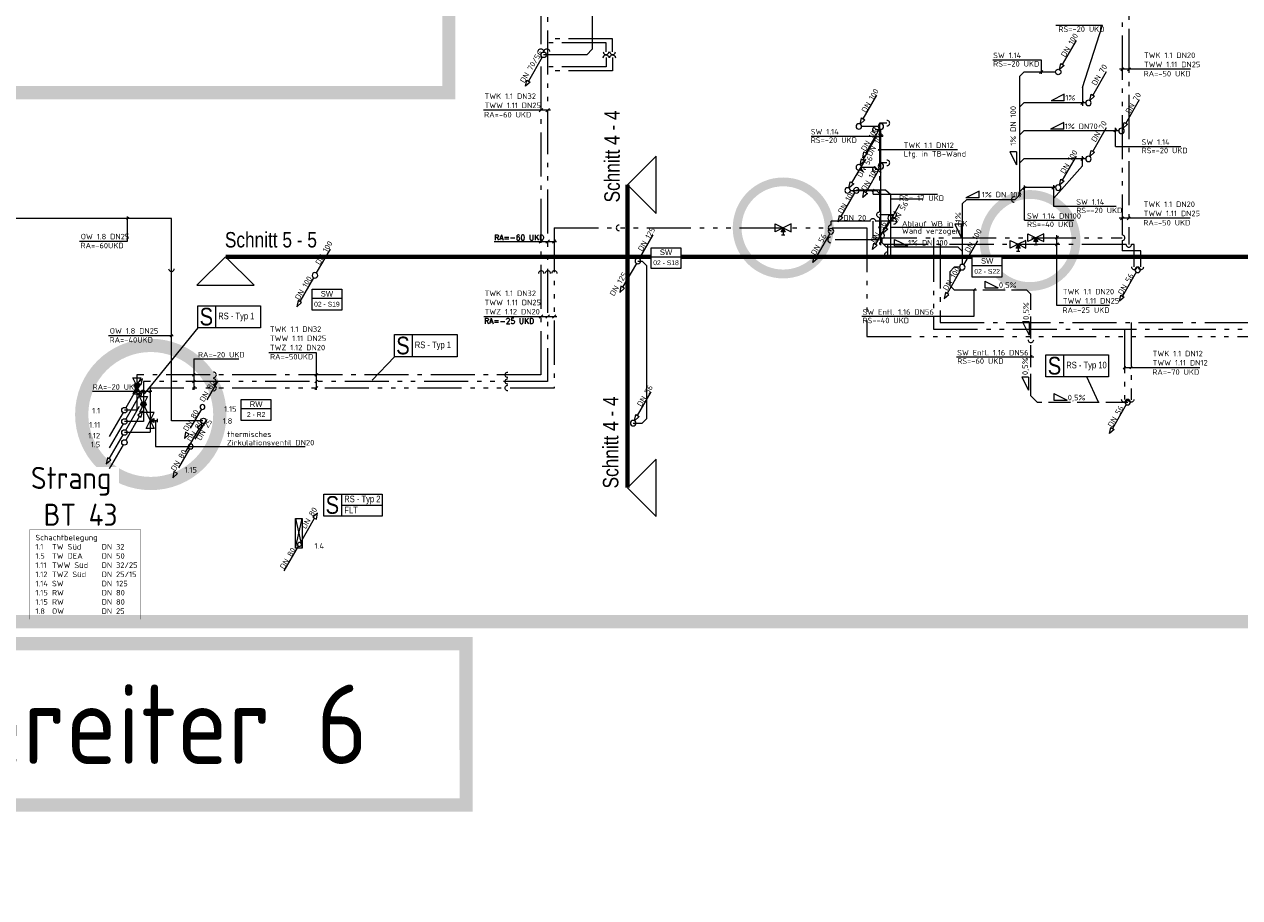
# Model space of a CAD drawing. Header units: metres. Extents: x -5 to 278, y -19 to 180.
# Tile 6 of 59: x 72 to 100, y 1 to 21. Entities that reach past the tile are written whole.
import ezdxf
from ezdxf.enums import TextEntityAlignment as Align

# ---------------------------------------------------------------- set-up
doc = ezdxf.new("R2010")
doc.units = ezdxf.units.M
doc.header["$LTSCALE"] = 0.1
for name, pattern in [('_PGMM_Ge_2Pkt', [16, 10, -2, 0, -2, 0, -2]), ('_PGMM_Ge_3Pkt', [18, 10, -2, 0, -2, 0, -2, 0, -2]), ('_PGMM_Ge_Ku', [6.5, 5, -1.5]), ('_PGMM_Ge_Pkt', [14, 10, -2, 0, -2])]:
    doc.linetypes.add(name, pattern=pattern)
doc.layers.get('0').update_dxf_attribs({"linetype": 'CONTINUOUS', "lineweight": 20})
for name, color, linetype, lineweight in [('A_TWW Bereiter_6', 4, 'CONTINUOUS', 20), ('S_Fallstrangentlüftung', 24, '_PGMM_Ge_Ku', 20), ('S_Fallstrangentlüftung TXT', 24, 'CONTINUOUS', 20), ('S_Feuerlöschleitung trocken', 90, '_PGMM_FLT', 20), ('S_Feuerlöschleitung trocken TXT', 52, 'CONTINUOUS', 20), ('S_Kaltwasser', 90, '_PGMM_Ge_Pkt', 20), ('S_Kondensat', 23, 'CONTINUOUS', 20), ('S_Osmosewasser', 90, '_PGMM_OW', 20), ('S_Regenwasser', 162, '_PGMM_Ge_Ku', 20), ('S_Regenwasser TXT', 162, 'CONTINUOUS', 20), ('S_Schmutzwasser', 34, 'CONTINUOUS', 20), ('S_Schmutzwasser TXT', 34, 'CONTINUOUS', 20), ('S_Stempel Schott', 125, 'CONTINUOUS', 20), ('S_Symbol Absperrventile', 190, 'CONTINUOUS', 20), ('S_TXT Strang SW', 30, 'CONTINUOUS', 20), ('S_TXT Strangname', 6, 'CONTINUOUS', 20), ('S_TXT_W+K+Z', 125, 'CONTINUOUS', 20), ('S_Warmwasser', 10, '_PGMM_Ge_2Pkt', 20), ('S_Zirkulation', 21, '_PGMM_Ge_3Pkt', 20)]:
    doc.layers.add(name, color=color, linetype=linetype, lineweight=lineweight)
doc.layers.add('S_Schnittlinien', color=6, linetype='CONTINUOUS', lineweight=20, plot=False)
doc.styles.add('ACS_ISOCT', font='ISOCT')
doc.styles.add('Arial', font='arial.ttf')
doc.styles.add('ARIAL_NARROW', font='ARIALN.TTF')
doc.styles.add('Romans 2.0 mm', font='romans.shx', dxfattribs={"height": 2})
doc.styles.get("Standard").update_dxf_attribs({"font": 'isocp.shx', "height": 0.001})
doc.styles.add('TGA_E2-02$0$STANDARD', font='isocp3.shx')
doc.linetypes.add('_PGMM_FLT', pattern='A,8,0,["FLT",ACS_ISOCT,S=1,R=0,X=0,Y=-0.5],-3.2', length=11.2)
doc.linetypes.add('_PGMM_OW', pattern='A,8,0,["OW",ACS_ISOCT,S=1,R=0,X=0,Y=-0.5],-2.2', length=10.2)

# ---------------------------------------------------------------- blocks, each defined once
blk = doc.blocks.new('Feuerlöschschrank')
at = {"color": 0, "linetype": 'ByBlock'}
blk.add_lwpolyline([(0.15, 0), (0, 0), (0, 0.67), (0.15, 0.67)], close=True, dxfattribs=at)
for points in [[(0, 0), (0.15, 0.67)], [(0, 0.67), (0.15, 0)]]:
    blk.add_lwpolyline(points, dxfattribs=at)
blk = doc.blocks.new('Sym_Absperrventile')
at = {"color": 0, "linetype": 'ByBlock', "const_width": 0.1}
blk.add_lwpolyline([(0, -0.5219, 1), (0, 0.5219, 1), (0, -0.5219, -0.209016)], format="xyb", dxfattribs=at)
blk = doc.blocks.new('*U13')
at = {"linetype": 'ByBlock'}
h = blk.add_hatch(color=0, dxfattribs=at)
edge = h.paths.add_edge_path()
edge.add_arc((0, 0), 1.16, 0, 360)
at = {"color": 0, "linetype": 'ByBlock'}
for points in [[(0, 0), (-3.59, 1.79), (-3.59, -1.79), (0, 0)], [(0, 0), (3.59, 1.79), (3.59, -1.79), (0, 0)]]:
    blk.add_lwpolyline(points, dxfattribs=at)
blk.add_circle((0, 0), 1.16, dxfattribs=at)
blk = doc.blocks.new('*U17')
at = {"linetype": 'ByBlock'}
h = blk.add_hatch(color=0, dxfattribs=at)
h.dxf.hatch_style = 1
h.paths.add_polyline_path([(0, 0), (-0.92, 1.72), (0.92, 1.72)])
at = {"color": 0, "linetype": 'ByBlock'}
for points in [[(0, 0), (-3.59, 1.79), (-3.59, -1.79), (0, 0)], [(0, 0), (-0.92, 1.72), (0.92, 1.72), (0, 0)], [(-0.75, 3.2), (0.75, 3.2)], [(0, 1.72), (0, 3.2)], [(0, 0), (3.59, 1.79), (3.59, -1.79), (0, 0)]]:
    blk.add_lwpolyline(points, dxfattribs=at)
blk = doc.blocks.new('*U18')
at = {"color": 0, "linetype": 'ByBlock'}
for p, q in [((0.344, 0.595), (0.031, 0.054)), ((0.411, 0.712), (0.305, 0.618)), ((0.305, 0.618), (0.383, 0.573)), ((0.383, 0.573), (0.411, 0.712)), ((-0.031, -0.054), (-0.344, -0.595))]:
    blk.add_line(p, q, dxfattribs=at)
blk.add_circle((0, 0), 0.0625, dxfattribs=at)
blk = doc.blocks.new('*U19')
at = {"color": 0, "linetype": 'ByBlock'}
for p, q in [((0.031, 0.054), (0.344, 0.595)), ((-0.344, -0.595), (-0.031, -0.054)), ((-0.383, -0.573), (-0.411, -0.712)), ((-0.411, -0.712), (-0.305, -0.618)), ((-0.305, -0.618), (-0.383, -0.573))]:
    blk.add_line(p, q, dxfattribs=at)
blk.add_circle((0, 0), 0.0625, dxfattribs=at)
blk = doc.blocks.new('*U20')
at = {"color": 0, "linetype": 'ByBlock'}
for p, q in [((-0.099, -0.171), (-0.411, -0.712)), ((-0.031, -0.054), (-0.138, -0.149)), ((-0.138, -0.149), (-0.06, -0.194)), ((-0.06, -0.194), (-0.031, -0.054))]:
    blk.add_line(p, q, dxfattribs=at)
blk.add_circle((0, 0), 0.0625, dxfattribs=at)
blk = doc.blocks.new('*U26')
at = {"color": 0, "linetype": 'ByBlock'}
blk.add_wipeout([(0, 0), (0.671, 0), (0.671, -0.473), (0, -0.473)], dxfattribs=at)
blk.add_lwpolyline([(0, 0), (0.671, 0), (0.671, -0.473), (0, -0.473)], close=True, dxfattribs=at)
blk.add_lwpolyline([(0, -0.203), (0.671, -0.203)], dxfattribs=at)
blk.add_lwpolyline([(0, -0.203), (0.671, -0.203)], dxfattribs=at)
at = {"color": 0, "linetype": 'ByBlock', "insert": (0.336, -0.102), "char_height": 0.125, "width": 0.20598, "attachment_point": 5, "style": 'ACS_ISOCT'}
blk.add_mtext('{\\fArial|b0|i0|c0|p34;SW}', dxfattribs=at)
at = {"color": 0, "linetype": 'ByBlock', "style": 'Arial'}
blk.add_attdef('STRANG_NR.', text='', height=0.11, dxfattribs=at).set_placement((0.336, -0.338), align=Align.MIDDLE_CENTER)
blk = doc.blocks.new('*U27')
at = {"color": 0, "linetype": 'ByBlock'}
blk.add_wipeout([(0, 0), (0.671, 0), (0.671, -0.473), (0, -0.473)], dxfattribs=at)
blk.add_lwpolyline([(0, 0), (0.671, 0), (0.671, -0.473), (0, -0.473)], close=True, dxfattribs=at)
blk.add_lwpolyline([(0, -0.203), (0.671, -0.203)], dxfattribs=at)
blk.add_lwpolyline([(0, -0.203), (0.671, -0.203)], dxfattribs=at)
at = {"color": 0, "linetype": 'ByBlock', "insert": (0.336, -0.102), "char_height": 0.125, "width": 0.20598, "attachment_point": 5, "style": 'ACS_ISOCT'}
blk.add_mtext('{\\fArial|b0|i0|c0|p34;RW}', dxfattribs=at)
at = {"color": 0, "linetype": 'ByBlock', "style": 'Arial'}
blk.add_attdef('STRANG_NR.', text='', height=0.11, dxfattribs=at).set_placement((0.336, -0.338), align=Align.MIDDLE_CENTER)

msp = doc.modelspace()

# ---------------------------------------------------------------- linework, layer by layer
at = {"layer": 'A_TWW Bereiter_6', "const_width": 0.3}
msp.add_lwpolyline([(67.85, 56.501), (82.11, 56.501), (82.11, 19.141), (67.85, 19.141)], close=True, dxfattribs=at)
at = {"layer": 'S_Fallstrangentlüftung'}
for p, q in [((93.469, 15.083), (93.569, 15.183)), ((93.688, 15.183), (93.569, 15.183)), ((93.469, 15.083), (93.469, 14.774)), ((93.569, 14.674), (93.469, 14.774)), ((93.569, 14.674), (95.206, 14.674)), ((95.206, 14.674), (95.306, 14.574)), ((95.306, 12.266), (95.306, 14.574)), ((95.306, 12.266), (95.456, 12.116)), ((97.501, 12.116), (95.456, 12.116))]:
    msp.add_line(p, q, dxfattribs=at)
at = {"layer": 'S_Fallstrangentlüftung', "linetype": 'Continuous'}
msp.add_ellipse((95.306, 13.539), major_axis=(0, -0.0625), ratio=1, start_param=4.708766, end_param=7.866194, dxfattribs=at)
at = {"layer": 'S_Fallstrangentlüftung TXT'}
for p, q in [((93.995, 14.647), (94.051, 14.7)), ((94.023, 14.075), (94.023, 14.674)), ((94.265, 14.87), (94.565, 14.72)), ((94.265, 14.87), (94.265, 14.721)), ((94.265, 14.72), (94.565, 14.72)), ((91.472, 14.075), (94.023, 14.075)), ((95.269, 13.946), (95.119, 13.946)), ((95.119, 13.946), (95.269, 13.646)), ((95.269, 13.946), (95.269, 13.646)), ((93.619, 13.154), (95.37, 13.154)), ((95.278, 13.127), (95.334, 13.18)), ((95.249, 12.696), (95.099, 12.696)), ((95.099, 12.696), (95.249, 12.396)), ((95.249, 12.696), (95.249, 12.396)), ((95.826, 12.32), (96.126, 12.17)), ((95.826, 12.32), (95.826, 12.172)), ((95.826, 12.17), (96.126, 12.17))]:
    msp.add_line(p, q, dxfattribs=at)
at = {"layer": 'S_Feuerlöschleitung trocken', "ltscale": 2}
for p, q in [((78.747, 8.938), (79.069, 9.495)), ((78.381, 8.304), (78.703, 8.861))]:
    msp.add_line(p, q, dxfattribs=at)
at = {"layer": 'S_Feuerlöschleitung trocken', "linetype": 'Continuous', "ltscale": 2}
for p, q in [((79.136, 9.612), (79.03, 9.517)), ((79.03, 9.517), (79.108, 9.472)), ((79.108, 9.472), (79.136, 9.612))]:
    msp.add_line(p, q, dxfattribs=at)
at = {"layer": 'S_Feuerlöschleitung trocken', "linetype": 'Continuous'}
msp.add_ellipse((78.725, 8.9), major_axis=(0, 0.0445), ratio=1, start_param=-1.570796, end_param=4.712389, dxfattribs=at)
at = {"layer": 'S_Kaltwasser'}
for p, q in [((84.2, 24.238), (84.2, 12.746)), ((97.524, 22.09), (97.524, 15.703)), ((91.875, 18.3), (91.775, 18.3)), ((91.874, 18.45), (91.872, 16.438)), ((92.043, 18.45), (91.874, 18.45)), ((91.873, 17.4), (91.775, 17.4)), ((92.043, 17.55), (91.874, 17.55)), ((92.2, 16.375), (91.872, 16.375)), ((91.872, 16.375), (91.872, 16.375)), ((91.872, 16.313), (91.872, 15.865)), ((91.872, 15.803), (90.765, 15.803)), ((91.872, 15.74), (91.872, 15.703)), ((97.462, 15.703), (91.872, 15.703)), ((93.247, 15.703), (93.247, 13.934)), ((97.65, 15.703), (97.587, 15.703)), ((97.65, 15.193), (97.65, 15.703)), ((93.247, 13.934), (107.151, 13.934)), ((97.575, 13.934), (97.575, 12.178)), ((84.2, 12.746), (75.038, 12.746)), ((75.038, 12.746), (75.038, 11.945)), ((75.038, 11.945), (74.757, 11.945))]:
    msp.add_line(p, q, dxfattribs=at)
for points in [[(85.674, 20.068), (85.674, 20.273), (84.2, 20.273)], [(85.674, 19.935), (85.674, 19.73), (84.2, 19.73)], [(92.05, 15.462), (92.066, 15.462), (92.066, 15.703)]]:
    msp.add_lwpolyline(points, dxfattribs=at)
at = {"layer": 'S_Kaltwasser', "linetype": 'Continuous', "extrusion": (0, 0, -1)}
for centre, major_axis, start_param, end_param in [((84.197, 20.073), (0.0442, 0.0442), 3.923368, 7.080795), ((85.674, 19.935), (0, 0.0625), 4.708766, 7.866194), ((91.872, 16.375), (-0.0625, 0), 4.708766, 7.866194), ((83.449, 12.746), (0.0442, -0.0442), 0.781775, 3.939203), ((97.575, 12.185), (0, -0.0625), 4.708766, 7.866194)]:
    msp.add_ellipse(centre, major_axis=major_axis, ratio=1, start_param=start_param, end_param=end_param, dxfattribs=at)
at = {"layer": 'S_Kaltwasser', "linetype": 'Continuous'}
for centre, major_axis in [((85.674, 20.068), (0, -0.0625)), ((92.043, 18.45), (0.0625, 0)), ((91.775, 18.3), (-0.0625, 0)), ((91.775, 17.4), (-0.0625, 0)), ((92.043, 17.55), (0.0625, 0)), ((92.2, 16.375), (0.0625, 0)), ((90.765, 15.803), (-0.0625, 0)), ((91.872, 15.803), (0.0625, 0)), ((92.05, 15.462), (-0.0625, 0)), ((97.524, 15.703), (0, -0.0625)), ((97.65, 15.193), (0, -0.0625)), ((84.203, 15.04), (0, 0.0625)), ((76.778, 12.746), (0.0625, 0))]:
    msp.add_ellipse(centre, major_axis=major_axis, ratio=1, start_param=4.708766, end_param=7.866194, dxfattribs=at)
at = {"layer": 'S_Kondensat'}
for p, q in [((85.362, 22.787), (85.362, 20.125)), ((85.362, 20.125), (85.237, 20)), ((85.237, 20), (84.26, 20))]:
    msp.add_line(p, q, dxfattribs=at)
at = {"layer": 'S_Osmosewasser', "ltscale": 2}
for p, q in [((75.822, 16.292), (64.505, 16.292)), ((75.822, 11.701), (75.822, 16.292)), ((76.535, 11.701), (75.822, 11.701))]:
    msp.add_line(p, q, dxfattribs=at)
at = {"layer": 'S_Osmosewasser', "linetype": 'Continuous'}
msp.add_ellipse((75.822, 15.151), major_axis=(0, -0.0625), ratio=1, start_param=4.708766, end_param=7.866194, dxfattribs=at)
at = {"layer": 'S_Regenwasser'}
for p, q in [((76.872, 12.611), (76.556, 12.064)), ((76.501, 11.968), (76.184, 11.421)), ((76.607, 11.721), (76.294, 11.18)), ((76.145, 11.443), (76.117, 11.304)), ((76.117, 11.304), (76.223, 11.398)), ((76.223, 11.398), (76.145, 11.443)), ((76.232, 11.071), (75.919, 10.53)), ((75.88, 10.553), (75.852, 10.413)), ((75.852, 10.413), (75.958, 10.508)), ((75.958, 10.508), (75.88, 10.553))]:
    msp.add_line(p, q, dxfattribs=at)
at = {"layer": 'S_Regenwasser', "linetype": 'Continuous'}
for centre in [(76.528, 12.016), (76.258, 11.12)]:
    msp.add_ellipse(centre, major_axis=(0, 0.055), ratio=1, start_param=-1.570796, end_param=4.712389, dxfattribs=at)
at = {"layer": 'S_Schmutzwasser'}
for p, q in [((96.024, 19.781), (96.336, 20.322)), ((84.229, 19.946), (83.916, 19.405)), ((95.046, 19.51), (95.146, 19.61)), ((95.863, 19.61), (95.146, 19.61)), ((95.956, 19.664), (95.985, 19.804)), ((96.063, 19.759), (95.956, 19.664)), ((95.985, 19.804), (96.063, 19.759)), ((96.709, 19.081), (97.021, 19.622)), ((83.849, 19.288), (83.877, 19.427)), ((83.955, 19.382), (83.849, 19.288)), ((83.877, 19.427), (83.955, 19.382)), ((95.046, 19.51), (95.046, 16.818)), ((91.504, 18.547), (91.816, 19.088)), ((96.641, 18.964), (96.67, 19.104)), ((96.748, 19.059), (96.641, 18.964)), ((96.67, 19.104), (96.748, 19.059)), ((95.046, 18.81), (95.146, 18.91)), ((96.548, 18.91), (95.146, 18.91)), ((97.459, 18.446), (97.771, 18.987)), ((91.436, 18.43), (91.465, 18.57)), ((91.543, 18.525), (91.436, 18.43)), ((91.465, 18.57), (91.543, 18.525)), ((97.391, 18.329), (97.42, 18.469)), ((97.42, 18.469), (97.498, 18.424)), ((91.843, 18.376), (91.461, 18.376)), ((91.874, 18.321), (91.561, 17.78)), ((91.907, 15.681), (91.907, 18.313)), ((95.046, 18.175), (95.146, 18.275)), ((97.298, 18.275), (95.146, 18.275)), ((96.709, 17.811), (97.021, 18.352)), ((97.498, 18.424), (97.391, 18.329)), ((91.504, 17.621), (91.816, 18.162)), ((91.249, 17.096), (91.561, 17.637)), ((91.436, 17.504), (91.465, 17.644)), ((91.465, 17.644), (91.543, 17.599)), ((91.494, 17.663), (91.522, 17.802)), ((91.6, 17.757), (91.494, 17.663)), ((91.522, 17.802), (91.6, 17.757)), ((95.046, 17.54), (95.146, 17.64)), ((96.55, 17.64), (95.146, 17.64)), ((96.024, 17.161), (96.336, 17.702)), ((96.641, 17.694), (96.67, 17.834)), ((96.748, 17.789), (96.641, 17.694)), ((96.67, 17.834), (96.748, 17.789)), ((91.543, 17.599), (91.436, 17.504)), ((91.449, 17.406), (91.505, 17.35)), ((91.467, 17.45), (91.773, 17.45)), ((91.874, 17.421), (91.561, 16.88)), ((91.773, 17.45), (91.908, 17.315)), ((91.181, 16.979), (91.21, 17.119)), ((91.21, 17.119), (91.288, 17.074)), ((95.956, 17.044), (95.985, 17.184)), ((96.063, 17.139), (95.956, 17.044)), ((95.985, 17.184), (96.063, 17.139)), ((91.006, 16.333), (91.318, 16.874)), ((91.288, 17.074), (91.181, 16.979)), ((91.212, 16.926), (91.807, 16.926)), ((91.494, 16.763), (91.522, 16.902)), ((91.6, 16.857), (91.494, 16.763)), ((91.522, 16.902), (91.6, 16.857)), ((91.807, 16.926), (91.907, 16.826)), ((94.946, 16.718), (95.046, 16.818)), ((95.046, 16.89), (95.146, 16.99)), ((95.863, 16.99), (95.146, 16.99)), ((92.024, 16.071), (92.336, 16.612)), ((93.85, 16.718), (93.75, 16.618)), ((93.75, 16.618), (93.75, 15.248)), ((93.85, 16.718), (94.946, 16.718)), ((90.938, 16.216), (90.967, 16.355)), ((91.045, 16.31), (90.938, 16.216)), ((90.967, 16.355), (91.045, 16.31)), ((92.094, 16.246), (91.781, 15.705)), ((91.956, 15.954), (91.985, 16.094)), ((92.063, 16.049), (91.956, 15.954)), ((91.985, 16.094), (92.063, 16.049)), ((86.739, 15.92), (86.426, 15.379)), ((90.744, 15.946), (90.431, 15.405)), ((91.714, 15.588), (91.742, 15.727)), ((91.742, 15.727), (91.82, 15.682)), ((91.925, 15.837), (91.925, 15.745)), ((91.925, 15.745), (92.025, 15.645)), ((94.094, 15.781), (93.781, 15.24)), ((79.419, 15.595), (79.106, 15.054)), ((91.82, 15.682), (91.714, 15.588)), ((92.025, 15.645), (93.65, 15.645)), ((93.65, 15.645), (93.75, 15.545)), ((86.364, 15.271), (86.051, 14.73)), ((86.395, 15.325), (86.495, 15.325)), ((86.495, 15.325), (86.595, 15.225)), ((86.595, 15.225), (86.595, 11.749)), ((90.364, 15.288), (90.392, 15.427)), ((90.47, 15.382), (90.364, 15.288)), ((90.392, 15.427), (90.47, 15.382)), ((79.044, 14.946), (78.731, 14.405)), ((93.719, 15.132), (93.406, 14.591)), ((97.694, 15.071), (97.381, 14.53)), ((86.012, 14.752), (85.984, 14.613)), ((85.984, 14.613), (86.09, 14.707)), ((86.09, 14.707), (86.012, 14.752)), ((93.367, 14.613), (93.339, 14.474)), ((93.445, 14.568), (93.367, 14.613)), ((78.692, 14.427), (78.664, 14.288)), ((78.664, 14.288), (78.77, 14.382)), ((78.77, 14.382), (78.692, 14.427)), ((93.339, 14.474), (93.445, 14.568)), ((97.314, 14.413), (97.342, 14.552)), ((97.42, 14.507), (97.314, 14.413)), ((97.342, 14.552), (97.42, 14.507)), ((86.389, 11.82), (86.701, 12.361)), ((97.469, 12.071), (97.156, 11.53)), ((86.29, 11.649), (86.495, 11.649)), ((86.321, 11.703), (86.35, 11.843)), ((86.428, 11.798), (86.321, 11.703)), ((86.35, 11.843), (86.428, 11.798)), ((86.595, 11.749), (86.495, 11.649)), ((97.089, 11.413), (97.117, 11.552)), ((97.195, 11.507), (97.089, 11.413)), ((97.117, 11.552), (97.195, 11.507))]:
    msp.add_line(p, q, dxfattribs=at)
for points in [[(92.132, 15.399), (92.132, 16.827), (92.009, 16.928), (91.35, 16.928)], [(92.865, 16.724), (92.132, 16.724)]]:
    msp.add_lwpolyline(points, dxfattribs=at)
at = {"layer": 'S_Schmutzwasser', "linetype": 'Continuous'}
for centre, major_axis, start_param, end_param in [((84.26, 20), (0, 0.0625), -1.570796, 4.712389), ((95.925, 19.61), (0, 0.0625), -1.570796, 4.712389), ((96.61, 18.91), (0, 0.0625), -1.570796, 4.712389), ((91.405, 18.376), (0, 0.0625), -1.570796, 4.712389), ((91.905, 18.375), (0, 0.0625), -1.570796, 4.712389), ((97.36, 18.275), (0, 0.0625), -1.570796, 4.712389), ((96.61, 17.64), (0, 0.0625), -1.570796, 4.712389), ((91.405, 17.45), (0, 0.0625), -1.570796, 4.712389), ((91.905, 17.475), (0, 0.0625), -1.570796, 4.712389), ((91.15, 16.925), (0, 0.0625), -1.570796, 4.712389), ((91.35, 16.928), (0, 0.0625), -1.570796, 4.712389), ((95.925, 16.99), (0, 0.0625), -1.570796, 4.712389), ((94.926, 16.721), (-0.0625, 0), 4.708766, 7.866194), ((92.125, 16.3), (0, 0.0625), -1.570796, 4.712389), ((90.775, 16), (0, 0.0625), -1.570796, 4.712389), ((91.925, 15.9), (0, 0.0625), -1.570796, 4.712389), ((86.395, 15.325), (0, 0.0625), -1.570796, 4.712389), ((93.75, 15.186), (0, 0.0625), -1.570796, 4.712389), ((97.725, 15.125), (0, 0.0625), -1.570796, 4.712389), ((79.075, 15), (0, 0.0625), -1.570796, 4.712389), ((97.5, 12.125), (0, 0.0625), -1.570796, 4.712389), ((86.29, 11.649), (0, 0.0625), -1.570796, 4.712389)]:
    msp.add_ellipse(centre, major_axis=major_axis, ratio=1, start_param=start_param, end_param=end_param, dxfattribs=at)
at = {"layer": 'S_Schmutzwasser TXT'}
for p, q in [((95.872, 20.675), (96.928, 20.674)), ((96.474, 19.257), (96.928, 20.674)), ((94.444, 19.889), (95.538, 19.889)), ((95.538, 19.889), (95.538, 19.566)), ((95.503, 19.575), (95.573, 19.645)), ((96.063, 19.109), (95.763, 18.959)), ((96.063, 18.959), (96.063, 19.109)), ((96.474, 19.257), (96.474, 18.844)), ((96.063, 18.959), (95.763, 18.959)), ((96.439, 18.875), (96.509, 18.945)), ((96.052, 18.463), (95.752, 18.313)), ((96.052, 18.313), (96.052, 18.463)), ((91.88, 18.132), (91.934, 18.185)), ((96.052, 18.313), (95.752, 18.313)), ((97.187, 18.251), (97.257, 18.321)), ((97.222, 17.924), (97.222, 18.342)), ((90.321, 18.159), (91.948, 18.159)), ((97.222, 17.924), (98.705, 17.924)), ((94.977, 17.802), (94.827, 17.802)), ((94.827, 17.802), (94.977, 17.502)), ((94.977, 17.802), (94.977, 17.502)), ((96.438, 17.605), (96.508, 17.675)), ((96.473, 17.485), (96.473, 17.701)), ((96.473, 17.485), (95.815, 16.746)), ((91.703, 16.901), (91.756, 16.954)), ((91.73, 16.844), (91.73, 16.926)), ((91.73, 16.844), (93.186, 16.844)), ((94.13, 16.908), (93.83, 16.758)), ((94.13, 16.758), (94.13, 16.908)), ((95.126, 16.948), (95.196, 17.017)), ((95.161, 16.25), (95.161, 17.04)), ((95.78, 16.955), (95.85, 17.025)), ((95.815, 17.044), (95.815, 16.567)), ((94.13, 16.758), (93.83, 16.758)), ((95.815, 16.567), (97.237, 16.567)), ((93.728, 16.162), (93.578, 16.162)), ((93.578, 16.162), (93.728, 15.862)), ((93.728, 16.162), (93.728, 15.862)), ((95.161, 16.25), (96.277, 16.25)), ((92.215, 15.666), (92.215, 15.816)), ((92.215, 15.816), (92.515, 15.666)), ((92.215, 15.666), (92.515, 15.666))]:
    msp.add_line(p, q, dxfattribs=at)
msp.add_lwpolyline([(93.547, 16.084), (92.132, 16.084)], dxfattribs=at)
at = {"layer": 'S_Schnittlinien'}
for p, q in [((86.163, 17.054), (86.81, 17.704)), ((86.81, 16.403), (86.81, 17.704)), ((86.163, 17.054), (86.81, 16.403)), ((77.05, 15.423), (76.399, 14.777)), ((77.05, 15.423), (77.7, 14.777)), ((76.399, 14.777), (77.7, 14.777)), ((86.163, 10.185), (86.81, 10.836)), ((86.81, 9.534), (86.81, 10.836)), ((86.163, 10.185), (86.81, 9.534))]:
    msp.add_line(p, q, dxfattribs=at)
at = {"layer": 'S_Schnittlinien', "const_width": 0.1}
for points in [[(86.163, 10.185), (86.163, 17.054)], [(77.05, 15.423), (104.248, 15.423)]]:
    msp.add_lwpolyline(points, dxfattribs=at)
at = {"layer": 'S_Schnittlinien'}
for points in [[(86.163, 17.054), (86.81, 16.403), (86.81, 17.704), (86.163, 17.054)], [(77.05, 15.423), (76.399, 14.777), (77.7, 14.777), (77.05, 15.423)], [(86.163, 10.185), (86.81, 9.534), (86.81, 10.836), (86.163, 10.185)]]:
    msp.add_solid(points, dxfattribs=at)
at = {"layer": 'S_Stempel Schott'}
for p, q in [((76.821, 14.311), (76.821, 13.811)), ((76.421, 13.811), (75.201, 12.313)), ((81.277, 13.656), (81.277, 13.156)), ((80.374, 12.622), (80.877, 13.156)), ((96.046, 13.198), (96.046, 12.698)), ((96.839, 12.122), (96.575, 12.698)), ((79.677, 10.041), (79.677, 9.541)), ((79.677, 9.791), (80.598, 9.791))]:
    msp.add_line(p, q, dxfattribs=at)
for points in [[(76.421, 14.311), (77.84, 14.311), (77.84, 13.811), (76.421, 13.811)], [(80.877, 13.656), (82.297, 13.656), (82.297, 13.156), (80.877, 13.156)], [(95.646, 13.198), (97.066, 13.198), (97.066, 12.698), (95.646, 12.698)], [(79.277, 10.041), (80.598, 10.041), (80.598, 9.541), (79.277, 9.541)]]:
    msp.add_lwpolyline(points, close=True, dxfattribs=at)
at = {"layer": 'S_TXT_W+K+Z'}
for p, q in [((98.927, 19.673), (97.317, 19.673)), ((97.346, 19.638), (97.416, 19.708)), ((97.496, 19.638), (97.566, 19.708)), ((84.415, 18.744), (82.896, 18.744)), ((84.16, 18.705), (84.24, 18.783)), ((84.31, 18.705), (84.39, 18.783)), ((91.846, 17.828), (91.9, 17.882)), ((91.846, 17.855), (93.643, 17.855)), ((74.801, 16.264), (74.855, 16.319)), ((74.828, 15.773), (74.828, 16.336)), ((98.919, 16.295), (97.31, 16.295)), ((97.339, 16.26), (97.409, 16.33)), ((97.489, 16.26), (97.559, 16.33)), ((73.737, 15.773), (74.828, 15.773)), ((83.137, 15.77), (84.548, 15.77)), ((84.16, 15.73), (84.24, 15.809)), ((84.31, 15.73), (84.39, 15.809)), ((84.46, 15.73), (84.54, 15.809)), ((95.86, 15.818), (95.93, 15.888)), ((95.86, 15.668), (95.93, 15.738)), ((95.895, 14.314), (95.895, 15.913)), ((82.904, 14.066), (84.557, 14.066)), ((84.161, 14.028), (84.24, 14.106)), ((84.31, 14.028), (84.39, 14.106)), ((84.461, 14.028), (84.54, 14.107)), ((97.088, 14.314), (95.895, 14.314)), ((74.395, 13.635), (75.865, 13.635)), ((75.795, 13.608), (75.849, 13.662)), ((78.027, 13.253), (79.106, 13.253)), ((79.106, 13.253), (79.106, 12.402)), ((76.329, 13.105), (77.354, 13.105)), ((76.329, 13.105), (76.329, 12.409)), ((76.297, 12.714), (76.361, 12.778)), ((79.074, 12.714), (79.138, 12.778)), ((97.398, 12.884), (97.454, 12.937)), ((97.425, 12.91), (99.135, 12.91)), ((97.548, 12.884), (97.604, 12.937)), ((75.011, 12.346), (75.065, 12.401)), ((75.161, 12.346), (75.215, 12.401)), ((75.311, 12.346), (75.365, 12.401)), ((76.297, 12.564), (76.361, 12.628)), ((76.297, 12.414), (76.361, 12.478)), ((79.074, 12.564), (79.138, 12.628)), ((79.074, 12.414), (79.138, 12.478)), ((74.034, 12.373), (75.375, 12.373)), ((75.461, 11.71), (75.461, 11.117)), ((75.461, 11.117), (78.855, 11.117))]:
    msp.add_line(p, q, dxfattribs=at)
at = {"layer": 'S_Warmwasser'}
for p, q in [((84.35, 24.15), (84.35, 12.596)), ((97.374, 22.234), (97.374, 15.915)), ((90.775, 16.138), (90.775, 16.225)), ((91.66, 16.225), (90.775, 16.225)), ((91.722, 16.225), (91.722, 15.853)), ((92.2, 16.225), (91.785, 16.225)), ((91.722, 15.853), (97.374, 15.853)), ((93.097, 15.853), (93.097, 13.784)), ((97.374, 15.79), (97.374, 15.553)), ((97.8, 15.553), (97.374, 15.553)), ((97.8, 15.193), (97.8, 15.553)), ((93.097, 13.784), (107.001, 13.784)), ((97.425, 13.784), (97.425, 12.178)), ((84.35, 12.596), (75.188, 12.596)), ((75.188, 12.596), (75.188, 11.688)), ((75.188, 11.688), (74.757, 11.688))]:
    msp.add_line(p, q, dxfattribs=at)
for points in [[(85.824, 20.068), (85.824, 20.364), (84.35, 20.364)], [(85.824, 19.935), (85.824, 19.639), (84.35, 19.639)]]:
    msp.add_lwpolyline(points, dxfattribs=at)
at = {"layer": 'S_Warmwasser', "linetype": 'Continuous', "extrusion": (0, 0, -1)}
for centre, major_axis, start_param, end_param in [((84.334, 20.073), (0.0442, 0.0442), 3.923368, 7.080795), ((85.824, 19.935), (0, 0.0625), 4.708766, 7.866194), ((91.722, 16.225), (0, 0.0625), 4.708766, 7.866194), ((83.449, 12.596), (0.0442, -0.0442), 0.781775, 3.939203), ((97.425, 12.185), (0, -0.0625), 4.708766, 7.866194)]:
    msp.add_ellipse(centre, major_axis=major_axis, ratio=1, start_param=start_param, end_param=end_param, dxfattribs=at)
at = {"layer": 'S_Warmwasser', "linetype": 'Continuous'}
for centre, major_axis in [((85.824, 20.068), (0, -0.0625)), ((92.2, 16.225), (0.0625, 0)), ((97.374, 15.853), (0.0625, 0)), ((97.8, 15.193), (0, -0.0625)), ((84.353, 15.04), (0, 0.0625)), ((76.778, 12.596), (0.0625, 0))]:
    msp.add_ellipse(centre, major_axis=major_axis, ratio=1, start_param=4.708766, end_param=7.866194, dxfattribs=at)
at = {"layer": 'S_Zirkulation'}
for p, q in [((84.5, 16.075), (84.5, 12.446)), ((84.5, 16.075), (91.588, 16.075)), ((91.588, 16.075), (91.588, 13.613)), ((91.588, 13.613), (107.001, 13.613)), ((84.5, 12.446), (75.338, 12.446)), ((75.338, 12.446), (75.338, 11.438)), ((75.338, 11.438), (74.757, 11.438))]:
    msp.add_line(p, q, dxfattribs=at)
at = {"layer": 'S_Zirkulation', "linetype": 'Continuous'}
for centre, major_axis in [((85.969, 16.075), (-0.0625, 0)), ((90.775, 16.075), (-0.0625, 0)), ((84.503, 15.04), (0, 0.0625)), ((76.778, 12.446), (0.0625, 0))]:
    msp.add_ellipse(centre, major_axis=major_axis, ratio=1, start_param=4.708766, end_param=7.866194, dxfattribs=at)
at = {"layer": 'S_Zirkulation', "linetype": 'Continuous', "extrusion": (0, 0, -1)}
msp.add_ellipse((83.449, 12.446), major_axis=(0.0442, -0.0442), ratio=1, start_param=0.781775, end_param=3.939203, dxfattribs=at)

# ---------------------------------------------------------------- block references
at = {"layer": 'S_Feuerlöschleitung trocken', "linetype": 'Continuous'}
msp.add_blockref('Feuerlöschschrank', (78.635, 8.816), dxfattribs=at)
at = {"layer": 'S_Kaltwasser', "linetype": 'Continuous'}
for name, p, xscale, yscale, zscale, rotation in [('*U17', (95.014, 15.704), 0.05, 0.05, 0.05, 180), ('*U13', (75.038, 12.497), 0.0500000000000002, 0.0500000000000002, 0.0500000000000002, 90)]:
    msp.add_blockref(name, p, dxfattribs=dict(at, xscale=xscale, yscale=yscale, zscale=zscale, rotation=rotation))
at = {"layer": 'S_Kaltwasser', "linetype": 'Continuous', "ltscale": 10}
msp.add_blockref('*U18', (74.757, 11.945), dxfattribs=at)
at = {"layer": 'S_Osmosewasser', "linetype": 'Continuous', "ltscale": 2}
msp.add_blockref('*U20', (76.548, 11.701), dxfattribs=at)
at = {"layer": 'S_Symbol Absperrventile'}
for p, xscale, yscale, zscale in [((89.69, 16.075), 2, 2, 2), ((95.284, 15.79), 2, 2, 2), ((75.354, 11.847), 3, 3, 3)]:
    msp.add_blockref('Sym_Absperrventile', p, dxfattribs=dict(at, xscale=xscale, yscale=yscale, zscale=zscale))
at = {"layer": 'S_Warmwasser', "linetype": 'Continuous'}
for name, p, xscale, yscale, zscale, rotation in [('*U17', (95.416, 15.854), 0.05, 0.05, 0.05, 180), ('*U13', (75.188, 12.075), 0.0500000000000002, 0.0500000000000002, 0.0500000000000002, 90)]:
    msp.add_blockref(name, p, dxfattribs=dict(at, xscale=xscale, yscale=yscale, zscale=zscale, rotation=rotation))
at = {"layer": 'S_Warmwasser', "linetype": 'Continuous', "ltscale": 10}
msp.add_blockref('*U18', (74.757, 11.688), dxfattribs=at)
at = {"layer": 'S_Zirkulation', "linetype": 'Continuous', "xscale": 0.05, "yscale": 0.05, "zscale": 0.05}
for p, rotation in [((89.69, 16.075), 180), ((75.338, 11.71), 270)]:
    msp.add_blockref('*U17', p, dxfattribs=dict(at, rotation=rotation))

# ---------------------------------------------------------------- texts
at = {"layer": 'A_TWW Bereiter_6', "color": 7, "insert": (63.998, 5.725), "char_height": 1.8, "width": 17.43969, "attachment_point": 1, "bg_fill": 3, "box_fill_scale": 1.5, "bg_fill_color": 256, "bg_fill_transparency": 0}
msp.add_mtext('TWW Bereiter 6', dxfattribs=at)
at = {"layer": 'S_Fallstrangentlüftung TXT', "lineweight": 30}
for s, p in [('0,5%%%', (94.58, 14.717)), ('SW Entl. 1.16 DN56', (91.488, 14.106)), ('RS=-40 UKD', (91.488, 13.915)), ('SW Entl. 1.16 DN56', (93.635, 13.185)), ('RS=-60 UKD', (93.635, 12.994)), ('0,5%%%', (96.141, 12.168))]:
    msp.add_text(s, height=0.125, dxfattribs=at).set_placement(p)
at = {"layer": 'S_Fallstrangentlüftung TXT', "lineweight": 30, "style": 'ACS_ISOCT'}
for p in [(95.258, 13.99), (95.238, 12.74)]:
    msp.add_text('0,5%%%', height=0.125, rotation=90, dxfattribs=at).set_placement(p)
at = {"layer": 'S_Feuerlöschleitung trocken TXT', "lineweight": 30}
for p in [(78.865, 9.242), (78.377, 8.327)]:
    msp.add_text('DN 80', height=0.125, rotation=59.2913, dxfattribs=at).set_placement(p)
at = {"layer": 'S_Feuerlöschleitung trocken TXT', "lineweight": 30, "style": 'TGA_E2-02$0$STANDARD'}
msp.add_text('1.4', height=0.125, dxfattribs=at).set_placement((79.067, 8.805))
at = {"layer": 'S_Regenwasser TXT', "lineweight": 30}
for p in [(76.558, 12.118), (76.185, 11.454), (76.279, 11.214), (75.907, 10.55)]:
    msp.add_text('DN 80', height=0.125, rotation=59.2913, dxfattribs=at).set_placement(p)
at = {"layer": 'S_Schmutzwasser TXT'}
for s, p in [('RS=-20 UKD', (95.928, 20.519)), ('SW 1.14', (94.449, 19.924)), ('RS=-20 UKD', (94.449, 19.733)), ('1%%%', (96.086, 18.964)), ('SW 1.14', (90.314, 18.194)), ('1%%% DN70', (96.075, 18.317)), ('RS=-20 UKD', (90.314, 18.003)), ('SW 1.14', (97.814, 17.959)), ('RS=-20 UKD', (97.814, 17.768)), ('RS=-17 UKD', (92.315, 16.688)), ('1%%% DN 100', (94.195, 16.769)), ('SW 1.14', (96.333, 16.602)), ('RS=-20 UKD', (96.333, 16.41)), ('SW 1.14 DN100', (95.217, 16.285)), ('RS=-40 UKD', (95.217, 16.094)), ('1%%% DN 100', (92.521, 15.677))]:
    msp.add_text(s, height=0.125, dxfattribs=at).set_placement(p)
for s, rotation, p in [('DN 100', 59.2913, (96.084, 19.934)), ('DN 70/56', 59.2913, (83.823, 19.349)), ('DN 70', 59.2913, (96.779, 19.29)), ('DN 100', 59.2913, (91.563, 18.678)), ('1%%% DN 100', 90, (94.967, 17.939)), ('DN 70', 59.2913, (97.546, 18.653)), ('DN 100', 59.2913, (91.553, 17.802)), ('DN 100', 59.2913, (91.683, 17.685)), ('DN 70', 59.2913, (96.771, 18.009)), ('DN 56', 59.2913, (91.46, 17.205)), ('DN 100', 59.2913, (96.07, 17.29)), ('DN 100', 59.2913, (91.556, 16.898)), ('DN 100', 59.2913, (91.027, 16.385)), ('DN 56', 59.2913, (92.263, 16.174)), ('DN 125', 59.2913, (86.494, 15.532)), ('DN 56', 59.2913, (91.768, 15.723)), ('DN 100', 59.2913, (93.903, 15.502)), ('DN 100', 59.2913, (79.184, 15.227)), ('DN 56', 59.2913, (90.416, 15.442)), ('DN 100', 59.2913, (93.41, 14.641)), ('DN 100', 59.2913, (78.719, 14.429)), ('DN 125', 59.2913, (85.855, 14.517)), ('DN 56', 59.2913, (97.375, 14.545)), ('DN 56', 59.2913, (86.474, 12.013)), ('DN 56', 59.2913, (97.145, 11.545))]:
    msp.add_text(s, height=0.125, rotation=rotation, dxfattribs=at).set_placement(p)
at = {"layer": 'S_Schmutzwasser TXT', "style": 'ACS_ISOCT'}
msp.add_text('1%%%', height=0.125, rotation=90, dxfattribs=at).set_placement((93.717, 16.206))
at = {"layer": 'S_Schmutzwasser TXT', "insert": (92.383, 16.233), "char_height": 0.125, "width": 1.33322, "attachment_point": 1, "line_spacing_factor": 0.78}
msp.add_mtext('Ablauf WB in GK Wand verzogen', dxfattribs=at)
at = {"layer": 'S_Schnittlinien', "style": 'Arial', "width": 0.8}
for p in [(85.986, 16.653), (85.954, 10.17)]:
    msp.add_text('Schnitt 4 - 4', height=0.35, rotation=90, dxfattribs=at).set_placement(p)
msp.add_text('Schnitt 5 - 5', height=0.35, dxfattribs=at).set_placement((77.034, 15.632))
at = {"layer": 'S_Stempel Schott', "style": 'ARIAL_NARROW'}
for s, height, p in [('S', 0.4, (76.461, 13.865)), ('RS - Typ 1', 0.15, (76.883, 14.005)), ('S', 0.4, (80.918, 13.21)), ('RS - Typ 1', 0.15, (81.339, 13.35)), ('S', 0.4, (95.687, 12.752)), ('RS - Typ 10', 0.15, (96.108, 12.892)), ('S', 0.4, (79.318, 9.595)), ('RS - Typ 2', 0.15, (79.74, 9.857)), ('FLT', 0.15, (79.74, 9.607))]:
    msp.add_text(s, height=height, dxfattribs=at).set_placement(p)
at = {"layer": 'S_TXT_W+K+Z'}
for s, p in [('RA=-50 UKD', (97.86, 19.509)), ('RA=-60 UKD', (82.911, 18.58)), ('Ltg. in TB-Wand', (92.424, 17.693)), ('DN 20', (91.056, 16.242)), ('RA=-50 UKD', (97.853, 16.131)), ('RA=-60UKD', (73.761, 15.613)), ('RA=-25 UKD', (96.021, 14.15)), ('RA=-40UKD', (74.419, 13.475)), ('RA=-20 UKD', (76.423, 13.139)), ('RA=-50UKD', (78.057, 13.093)), ('RA=-70 UKD', (98.057, 12.746)), ('RA=-20 UKD', (74.035, 12.408)), ('1.15', (77.017, 11.908)), ('1.8', (76.987, 11.637)), ('thermisches', (77.084, 11.337)), ('Zirkulationsventil DN20', (77.079, 11.146)), ('1.15', (76.119, 10.529))]:
    msp.add_text(s, height=0.125, dxfattribs=at).set_placement(p)
at = {"layer": 'S_TXT_W+K+Z', "style": 'Romans 2.0 mm'}
for s, p in [('RA=-60 UKD', (83.141, 15.795)), ('RA=-25 UKD', (82.912, 13.903))]:
    msp.add_text(s, height=0.125, dxfattribs=at).set_placement(p)
at = {"layer": 'S_TXT_W+K+Z'}
for s, p in [('1.1', (74.206, 11.87)), ('1.11', (74.207, 11.549)), ('1.12', (74.207, 11.305)), ('1.5', (74.207, 11.104))]:
    msp.add_text(s, height=0.125, dxfattribs=at).set_placement(p, align=Align.RIGHT)
msp.add_text('DN 25', height=0.125, rotation=59.2913, dxfattribs=at).set_placement((76.485, 11.245))
at = {"layer": 'S_TXT_W+K+Z', "char_height": 0.125, "width": 13.51068, "attachment_point": 1}
for s, insert in [('TWK 1.1 DN20\\PTWW 1.11 DN25', (97.867, 20.052)), ('TWK 1.1 DN32\\PTWW 1.11 DN25', (82.919, 19.124)), ('TWK 1.1 DN12', (92.42, 18.012)), ('TWK 1.1 DN20\\PTWW 1.11 DN25', (97.86, 16.675)), ('OW 1.8 DN25', (73.767, 15.942)), ('TWK 1.1 DN32\\PTWW 1.11 DN25\\PTWZ 1.12 DN20', (82.919, 14.656)), ('TWK 1.1 DN20\\PTWW 1.11 DN25', (96.028, 14.694)), ('OW 1.8 DN25', (74.425, 13.804)), ('TWK 1.1 DN32\\PTWW 1.11 DN25\\PTWZ 1.12 DN20', (78.053, 13.843)), ('TWK 1.1 DN12\\PTWW 1.11 DN12', (98.064, 13.29))]:
    msp.add_mtext(s, dxfattribs=dict(at, insert=insert))

# ---------------------------------------------------------------- next in the draw order: linework, layer by layer
at = {"layer": 'A_TWW Bereiter_6', "const_width": 0.3}
msp.add_lwpolyline([(63.097, 6.653), (82.5, 6.653), (82.504, 2.996), (63.102, 2.996)], close=True, dxfattribs=at)

# ---------------------------------------------------------------- next in the draw order: texts
at = {"layer": 'S_TXT Strangname', "insert": (72.638, 10.658), "char_height": 0.5, "width": 1.99812, "attachment_point": 1, "bg_fill": 3, "box_fill_scale": 1, "bg_fill_color": 256, "bg_fill_transparency": 0}
msp.add_mtext('Strang  BT 43', dxfattribs=at)

# ---------------------------------------------------------------- next in the draw order: block references
at = {"layer": 'S_Kaltwasser', "linetype": 'Continuous', "ltscale": 10}
msp.add_blockref('*U18', (74.757, 11.213), dxfattribs=at)
at = {"layer": 'S_Zirkulation', "linetype": 'Continuous', "ltscale": 10}
msp.add_blockref('*U19', (74.757, 11.438), dxfattribs=at)

# ---------------------------------------------------------------- next in the draw order: texts
at = {"layer": 'S_TXT_W+K+Z', "insert": (72.739, 9.119), "char_height": 0.125, "width": 2.25395, "attachment_point": 1, "bg_fill": 3, "box_fill_scale": 2, "bg_fill_color": 256, "bg_fill_transparency": 0}
msp.add_mtext('\\A1;\\pxt3,12,15,21;Schachtbelegung\\P1.1^ITW Süd^IDN 32\\P1.5^ITW DEA^IDN 50\\P1.11^ITWW Süd^IDN 32/25\\P1.12^ITWZ Süd^IDN 25/15\\P1.14^ISW^IDN 125\\P1.15 ^IRW^IDN 80\\P1.15 ^IRW^IDN 80\\P1.8^IOW^IDN 25', dxfattribs=at)

# ---------------------------------------------------------------- next in the draw order: linework, layer by layer
at = {"layer": 'A_TWW Bereiter_6', "const_width": 0.3}
msp.add_lwpolyline([(22.25, 56.501), (131.6, 56.501), (131.6, 7.151), (22.25, 7.151)], close=True, dxfattribs=at)
at = {"layer": 'S_TXT_W+K+Z', "const_width": 0.005}
msp.add_lwpolyline([(72.613, 7.202), (75.122, 7.202), (75.122, 9.241), (72.613, 9.241)], close=True, dxfattribs=at)

# ---------------------------------------------------------------- next in the draw order: block references
at = {"layer": 'S_Regenwasser TXT', "lineweight": -3}
msp.add_blockref('*U27', (77.406, 12.184), dxfattribs=at).add_auto_attribs({'STRANG_NR.': '2 - R2'})
at = {"layer": 'S_TXT Strang SW', "lineweight": -3}
for p, values in [((86.698, 15.625), {'STRANG_NR.': '02 - S18'}), ((93.978, 15.429), {'STRANG_NR.': '02 - S22'}), ((79.011, 14.684), {'STRANG_NR.': '02 - S19'})]:
    msp.add_blockref('*U26', p, dxfattribs=at).add_auto_attribs(values)

doc.saveas('drawing.dxf')
